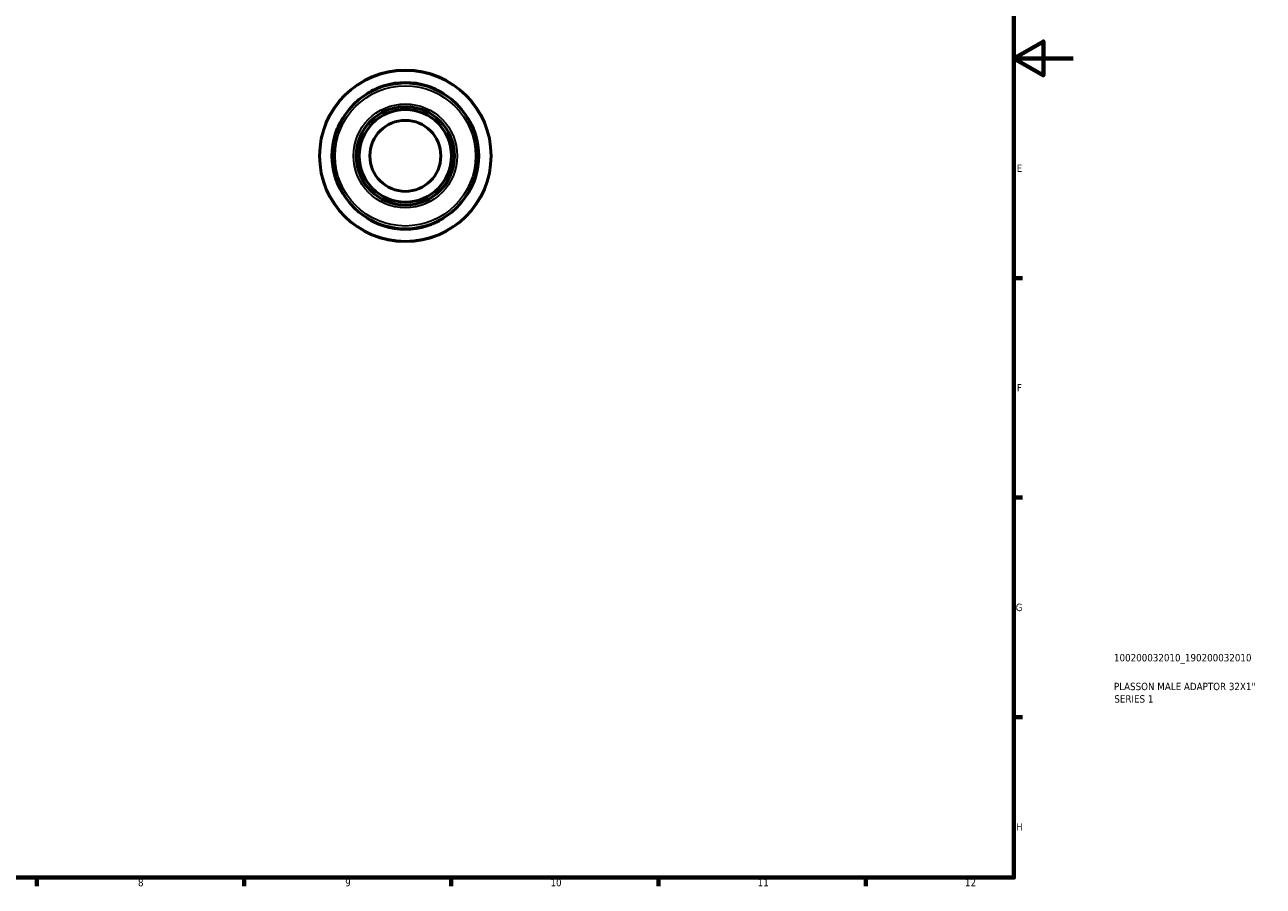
# Model space of a CAD drawing. Header units: millimetres. Extents: x 0 to 905, y 0 to 594.
# Tile 4 of 5: x 487 to 905, y 17 to 308. Entities that reach past the tile are written whole.
import ezdxf

# ---------------------------------------------------------------- set-up
doc = ezdxf.new("R2010")
doc.units = ezdxf.units.MM
for name, color, linetype, lineweight in [('Border (ISO)', 7, 'Continuous', 70), ('Title (ISO)', 7, 'Continuous', 50), ('Visible (ISO)', 7, 'Continuous', 50), ('Visible Narrow (ISO)', 7, 'Continuous', 35)]:
    doc.layers.add(name, color=color, linetype=linetype, lineweight=lineweight)
doc.styles.add('Note Text (ISO)', font='tahoma.ttf')

# ---------------------------------------------------------------- blocks, each defined once
blk = doc.blocks.new('Borders Default Border')
at = {"layer": 'Border (ISO)'}
for p, q in [((821, 222.75), (823.9, 222.75)), ((821, 148.5), (823.9, 148.5)), ((821, 74.25), (823.9, 74.25)), ((490.58, 20), (490.58, 17.1)), ((560.67, 20), (560.67, 17.1)), ((630.75, 20), (630.75, 17.1)), ((700.83, 20), (700.83, 17.1)), ((770.92, 20), (770.92, 17.1))]:
    blk.add_line(p, q, dxfattribs=at)
at = {"layer": 'Border (ISO)', "flags": 128}
for points in [[(20, 20), (20, 574), (821, 574), (821, 20), (20, 20)], [(841, 297), (821, 297), (831, 302.77), (831, 291.23), (821, 297)]]:
    blk.add_lwpolyline(points, dxfattribs=at)
at = {"layer": 'Border (ISO)', "color": 232, "true_color": 0xca0064, "char_height": 2.5, "attachment_point": 7, "style": 'Note Text (ISO)'}
for s, insert in [('E', (821.94, 258.63)), ('F', (822, 184.38)), ('G', (821.61, 110.08)), ('H', (821.74, 35.88)), ('8', (524.81, 17.04)), ('9', (594.88, 17.05)), ('10', (664.29, 17.05)), ('11', (734.37, 17.1)), ('12', (804.46, 17.1))]:
    blk.add_mtext(s, dxfattribs=dict(at, insert=insert))
blk = doc.blocks.new('Title Blocks ISO')
at = {"layer": 'Title (ISO)', "color": 232, "true_color": 0xca0064, "style": 'Note Text (ISO)'}
for tag, p in [('PART_NUMBER_001', (33.84, 73.13)), ('DESCRIPTION_001', (33.84, 63.4)), ('DESCRIPTION_002', (33.96, 59.19))]:
    blk.add_attdef(tag, p, '', height=2.5, dxfattribs=at)

msp = doc.modelspace()

# ---------------------------------------------------------------- linework, layer by layer
at = {"layer": 'Visible (ISO)'}
for radius in [29, 24.65, 16.625, 15.627, 12]:
    msp.add_circle((615.211, 264.055), radius, dxfattribs=at)
for start, end in [(72.73852, 107.26148), (162.73852, 197.26148), (342.73852, 17.26148), (252.73852, 287.26148)]:
    msp.add_arc((615.211, 264.055), 24.803, start, end, dxfattribs=at)
for points, knots in [([(602.269, 285.034), (602.229, 285.01), (602.257, 285.031), (602.446, 285.161), (602.613, 285.273), (603.181, 285.635), (603.655, 285.921), (604.744, 286.503), (605.351, 286.797), (606.512, 287.282), (607.044, 287.481), (607.677, 287.687), (607.764, 287.714), (607.851, 287.742)], [-1.10108897, -1.10108897, -1.10108897, -1.10108897, -0.95033433, -0.95033433, -0.79172448, -0.79172448, -0.55174963, -0.55174963, -0.32759999, -0.32759999, -0.155296, -0.155296, -0.12784797, -0.12784797, -0.12784797, -0.12784797]), ([(622.571, 287.742), (623.014, 287.604), (623.45, 287.452), (624.471, 287.059), (625.037, 286.808), (626.203, 286.237), (626.771, 285.916), (627.569, 285.432), (627.841, 285.252), (628.15, 285.043), (628.203, 285.004), (628.154, 285.034)], [-0.97082004, -0.97082004, -0.97082004, -0.97082004, -0.83226586, -0.83226586, -0.63593458, -0.63593458, -0.38634153, -0.38634153, -0.18440739, -0.18440739, 0, 0, 0, 0]), ([(591.525, 271.415), (591.663, 271.858), (591.815, 272.294), (592.208, 273.315), (592.459, 273.881), (593.03, 275.047), (593.351, 275.615), (593.835, 276.413), (594.014, 276.685), (594.224, 276.994), (594.263, 277.046), (594.232, 276.997)], [-0.97084263, -0.97084263, -0.97084263, -0.97084263, -0.83226467, -0.83226467, -0.63592206, -0.63592206, -0.38633689, -0.38633689, -0.18440752, -0.18440752, -0.00002237, -0.00002237, -0.00002237, -0.00002237]), ([(636.191, 276.997), (636.166, 277.037), (636.187, 277.01), (636.317, 276.821), (636.43, 276.654), (636.791, 276.085), (637.077, 275.612), (637.659, 274.523), (637.953, 273.916), (638.438, 272.755), (638.637, 272.222), (638.843, 271.59), (638.871, 271.502), (638.898, 271.415)], [-1.10108918, -1.10108918, -1.10108918, -1.10108918, -0.95035398, -0.95035398, -0.79174028, -0.79174028, -0.55176867, -0.55176867, -0.32761262, -0.32761262, -0.1553015, -0.1553015, -0.12784799, -0.12784799, -0.12784799, -0.12784799]), ([(594.232, 251.113), (594.257, 251.073), (594.236, 251.1), (594.106, 251.29), (593.993, 251.457), (593.632, 252.025), (593.346, 252.498), (592.764, 253.588), (592.47, 254.194), (591.985, 255.355), (591.786, 255.888), (591.58, 256.521), (591.552, 256.608), (591.525, 256.695)], [-1.10108918, -1.10108918, -1.10108918, -1.10108918, -0.95035398, -0.95035398, -0.79174028, -0.79174028, -0.55176867, -0.55176867, -0.32761262, -0.32761262, -0.1553015, -0.1553015, -0.12784799, -0.12784799, -0.12784799, -0.12784799]), ([(638.898, 256.695), (638.76, 256.253), (638.608, 255.816), (638.215, 254.796), (637.964, 254.23), (637.393, 253.064), (637.072, 252.495), (636.588, 251.697), (636.409, 251.426), (636.199, 251.116), (636.16, 251.064), (636.191, 251.113)], [-0.97084263, -0.97084263, -0.97084263, -0.97084263, -0.83226467, -0.83226467, -0.63592206, -0.63592206, -0.38633689, -0.38633689, -0.18440752, -0.18440752, -0.00002237, -0.00002237, -0.00002237, -0.00002237]), ([(607.851, 240.369), (607.409, 240.506), (606.972, 240.659), (605.952, 241.052), (605.386, 241.302), (604.22, 241.873), (603.651, 242.195), (602.854, 242.679), (602.582, 242.858), (602.273, 243.068), (602.22, 243.106), (602.269, 243.076)], [-0.97084263, -0.97084263, -0.97084263, -0.97084263, -0.83226467, -0.83226467, -0.63592206, -0.63592206, -0.38633689, -0.38633689, -0.18440752, -0.18440752, -0.00002237, -0.00002237, -0.00002237, -0.00002237]), ([(628.154, 243.076), (628.194, 243.101), (628.166, 243.08), (627.977, 242.949), (627.81, 242.837), (627.242, 242.475), (626.769, 242.189), (625.679, 241.608), (625.072, 241.314), (623.911, 240.829), (623.379, 240.63), (622.746, 240.424), (622.659, 240.396), (622.571, 240.369)], [-1.10108918, -1.10108918, -1.10108918, -1.10108918, -0.95035398, -0.95035398, -0.79174028, -0.79174028, -0.55176867, -0.55176867, -0.32761262, -0.32761262, -0.1553015, -0.1553015, -0.12784799, -0.12784799, -0.12784799, -0.12784799])]:
    msp.add_open_spline(points, degree=3, knots=knots, dxfattribs=at)
at = {"layer": 'Visible Narrow (ISO)'}
for p, q in [((607.851, 287.589), (607.851, 287.733)), ((622.571, 287.733), (622.571, 287.589)), ((591.533, 271.415), (591.678, 271.415)), ((638.745, 271.415), (638.89, 271.415)), ((591.678, 256.695), (591.533, 256.695)), ((638.89, 256.695), (638.745, 256.695)), ((607.851, 240.377), (607.851, 240.522)), ((622.571, 240.522), (622.571, 240.377))]:
    msp.add_line(p, q, dxfattribs=at)
for radius in [28.798, 23.725, 17.549]:
    msp.add_circle((615.211, 264.055), radius, dxfattribs=at)

# ---------------------------------------------------------------- block references
msp.add_blockref('Borders Default Border', (0, 0))
msp.add_blockref('Title Blocks ISO', (821, 20)).add_auto_attribs({'PART_NUMBER_001': '100200032010_190200032010', 'DESCRIPTION_001': 'PLASSON MALE ADAPTOR 32X1"', 'DESCRIPTION_002': 'SERIES 1'})

doc.saveas('drawing.dxf')
